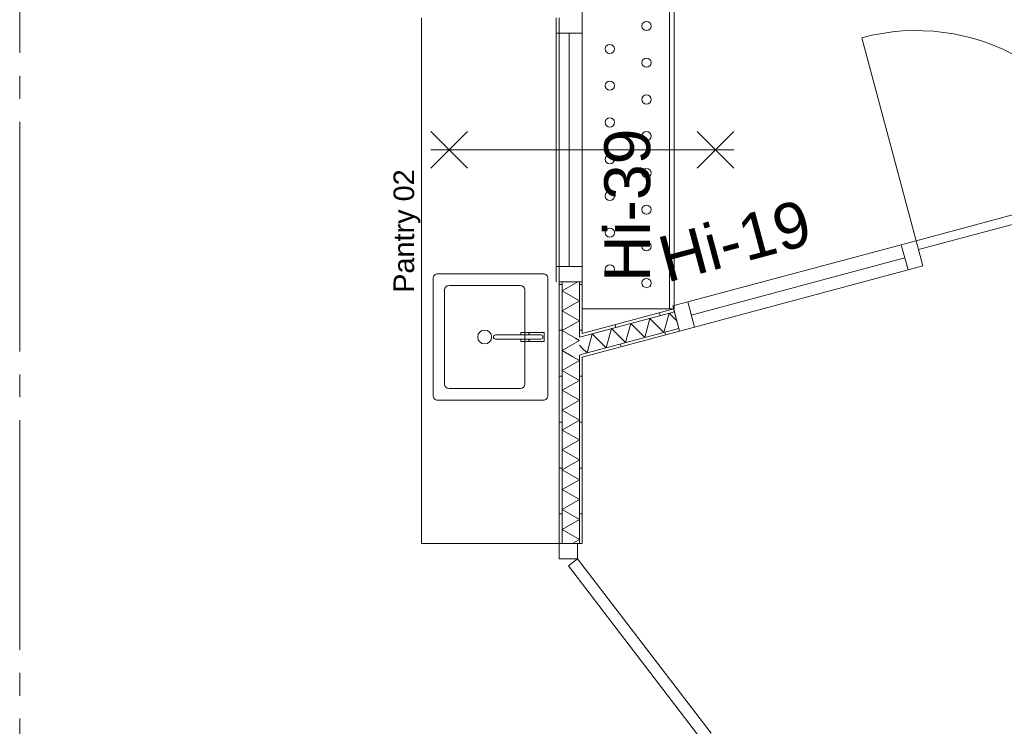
# Model space of a CAD drawing. Header units: millimetres. Extents: x 10 to 584, y 10 to 831.
# Tile 10 of 79: x 150 to 193, y 394 to 425. Entities that reach past the tile are written whole.
import ezdxf
from ezdxf.xclip import XClip

# ---------------------------------------------------------------- set-up
doc = ezdxf.new("R2010")
doc.units = ezdxf.units.MM
doc.header["$MEASUREMENT"] = 0
doc.header["$XCLIPFRAME"] = 0
doc.linetypes.add('B0204', pattern=[13, 10, -1, 1, -1])
doc.linetypes.add('Wipeout_Contour', pattern=[1000, 0, -1000])
for name, color, linetype in [('22 NC Binnenwanden', 7, 'Continuous'), ('22 NC Binnenwanden Deuren', 7, 'Continuous'), ('22 NC Binnenwanden Deurlabels', 7, 'Continuous'), ('22 NC Binnenwanden Doorsnede-arcering', 7, 'Continuous'), ('22 NC Binnenwanden Laagscheidingslijnen', 7, 'Continuous'), ('22 NC Binnenwanden Raamlabels', 7, 'Continuous'), ('22 NC Binnenwanden Ramen', 7, 'Continuous'), ('73 Keuken', 7, 'Continuous'), ('74 Sanitair', 7, 'Continuous'), ('82 Interieur', 7, 'Continuous'), ('82 Interieur Afdek-arcering', 7, 'Continuous'), ('A Stramien', 7, 'Continuous')]:
    doc.layers.add(name, color=color, linetype=linetype)
doc.styles.add('GENERATED_STYLE_1', font='txt')
pattern_1 = [(105, (78, 259.1879), (1.931852, 0.517638), [])]
pattern_2 = [(180, (78, 259.1879), (0, 2), [])]

# ---------------------------------------------------------------- blocks, each defined once
blk = doc.blocks.new('*X448')
at = {"layer": '22 NC Binnenwanden Doorsnede-arcering', "color": 7, "linetype": 'Continuous', "lineweight": 0}
blk.add_line((174.5, 410.414), (174.375, 410.539), dxfattribs=at)
blk = doc.blocks.new('*X449')
at = {"layer": '22 NC Binnenwanden Doorsnede-arcering', "color": 7, "linetype": 'Continuous', "lineweight": 0}
for p, q in [((177.221, 410.875), (177.445, 411.711)), ((178.058, 411.099), (177.445, 411.711)), ((178.058, 411.099), (178.282, 411.936)), ((178.623, 411.595), (178.282, 411.936)), ((175.548, 410.427), (175.772, 411.263)), ((176.385, 410.651), (175.772, 411.263)), ((176.385, 410.651), (176.609, 411.487)), ((177.221, 410.875), (176.609, 411.487)), ((174.712, 410.202), (174.936, 411.039)), ((175.548, 410.427), (174.936, 411.039)), ((174.712, 410.202), (174.5, 410.414))]:
    blk.add_line(p, q, dxfattribs=at)
blk = doc.blocks.new('*X491')
at = {"layer": '22 NC Binnenwanden Doorsnede-arcering', "color": 7, "linetype": 'Continuous', "lineweight": 0}
for p, q in [((174.375, 409.876), (174.096, 410.037)), ((174.375, 409.876), (173.625, 409.443)), ((174.375, 409.01), (173.625, 409.443)), ((174.375, 409.01), (173.625, 408.577)), ((174.375, 408.144), (173.625, 408.577)), ((174.375, 408.144), (173.625, 407.711)), ((174.375, 407.278), (173.625, 407.711)), ((174.375, 407.278), (173.625, 406.845)), ((174.375, 406.412), (173.625, 406.845)), ((174.375, 406.412), (173.625, 405.979)), ((174.375, 405.546), (173.625, 405.979)), ((174.375, 405.546), (173.625, 405.113)), ((174.375, 404.68), (173.625, 405.113)), ((174.375, 404.68), (173.625, 404.247)), ((174.375, 403.814), (173.625, 404.247)), ((174.375, 403.814), (173.625, 403.381)), ((174.375, 402.948), (173.625, 403.381)), ((174.375, 402.948), (173.625, 402.515)), ((174.375, 402.082), (173.625, 402.515)), ((174.375, 402.082), (174.056, 401.898))]:
    blk.add_line(p, q, dxfattribs=at)
blk = doc.blocks.new('*X493')
at = {"layer": '22 NC Binnenwanden Doorsnede-arcering', "color": 7, "linetype": 'Continuous', "lineweight": 0}
for p, q in [((174.375, 410.742), (174.202, 410.842)), ((174.375, 410.742), (173.625, 410.309)), ((174.096, 410.037), (173.625, 410.309))]:
    blk.add_line(p, q, dxfattribs=at)
blk = doc.blocks.new('*X494')
at = {"layer": '22 NC Binnenwanden Doorsnede-arcering', "color": 7, "linetype": 'Continuous', "lineweight": 0}
for p, q in [((174.301, 413.298), (173.625, 412.907)), ((174.375, 412.474), (173.625, 412.907)), ((174.375, 412.474), (173.625, 412.041)), ((174.375, 411.608), (173.625, 412.041)), ((174.375, 411.608), (173.625, 411.175)), ((174.202, 410.842), (173.625, 411.175))]:
    blk.add_line(p, q, dxfattribs=at)
blk = doc.blocks.new('Drawing_2_2', base_point=(78, 259.188))
at = {"layer": '22 NC Binnenwanden Doorsnede-arcering', "linetype": 'Continuous', "lineweight": 0, "true_color": 0x000000}
h = blk.add_hatch(dxfattribs=at)
h.set_pattern_fill('930_Lijnen_vert_200_0002', color=18, style=0, pattern_type=2)
h.set_pattern_definition(pattern_2)
h.paths.add_polyline_path([(173.625, 413.298), (173.5, 413.298), (173.5, 401.898), (173.625, 401.898)])
h = blk.add_hatch(dxfattribs=at)
h.set_pattern_fill('930_Lijnen_vert_200_0002', color=18, style=0, pattern_type=2)
h.set_pattern_definition(pattern_2)
h.paths.add_polyline_path([(174.5, 413.298), (174.375, 413.298), (174.375, 411.018), (174.5, 411.052)])
h = blk.add_hatch(dxfattribs=at)
h.set_pattern_fill('930_Lijnen_vert_200_0002', color=18, style=0, pattern_type=2)
h.set_pattern_definition(pattern_1)
h.paths.add_polyline_path([(178.709, 411.273), (174.5, 410.146), (174.5, 410.016), (178.741, 411.153)])
h = blk.add_hatch(dxfattribs=at)
h.set_pattern_fill('930_Lijnen_vert_200_0002', color=18, style=0, pattern_type=2)
h.set_pattern_definition(pattern_2)
h.paths.add_polyline_path([(174.375, 411.018), (174.375, 410.889), (174.5, 410.922), (174.5, 411.052)])
h = blk.add_hatch(dxfattribs=at)
h.set_pattern_fill('930_Lijnen_vert_200_0002', color=18, style=0, pattern_type=2)
h.set_pattern_definition(pattern_2)
h.paths.add_polyline_path([(174.375, 410.112), (174.375, 409.983), (174.5, 410.016), (174.5, 410.146)])
h = blk.add_hatch(dxfattribs=at)
h.set_pattern_fill('930_Lijnen_vert_200_0002', color=18, style=0, pattern_type=2)
h.set_pattern_definition(pattern_2)
h.paths.add_polyline_path([(174.5, 410.016), (174.375, 409.983), (174.375, 401.898), (174.5, 401.898)])
at = {"layer": '22 NC Binnenwanden', "color": 1, "linetype": 'Continuous', "lineweight": 0}
for p, q in [((173.625, 413.298), (173.5, 413.298)), ((174.375, 413.298), (173.625, 413.298)), ((174.5, 413.298), (174.375, 413.298)), ((178.741, 411.153), (178.709, 411.273)), ((173.5, 401.898), (173.625, 401.898)), ((173.625, 401.898), (174.3, 401.898)), ((174.3, 401.898), (174.375, 401.898)), ((174.375, 401.898), (174.5, 401.898))]:
    blk.add_line(p, q, dxfattribs=at)
at = {"layer": '22 NC Binnenwanden', "color": 1, "linetype": 'Continuous', "lineweight": 0, "flags": 128}
for points in [[(173.5, 413.298), (173.5, 401.898)], [(174.5, 411.052), (174.5, 413.298)], [(174.5, 410.016), (178.741, 411.153)], [(174.5, 401.898), (174.5, 410.016)]]:
    blk.add_lwpolyline(points, dxfattribs=at)
at = {"layer": '22 NC Binnenwanden Deuren', "color": 1, "linetype": 'Continuous', "lineweight": 0}
for p, q in [((189.044, 415.093), (186.674, 423.936)), ((197.887, 417.463), (189.044, 415.093)), ((189.147, 414.707), (197.99, 417.077)), ((189.044, 415.093), (188.396, 414.92)), ((189.339, 413.992), (189.044, 415.093)), ((189.044, 415.093), (189.147, 414.707)), ((188.396, 414.92), (179.093, 412.427)), ((188.396, 414.92), (188.691, 413.819)), ((179.249, 411.848), (188.552, 414.34)), ((188.691, 413.819), (189.339, 413.992)), ((179.388, 411.326), (179.093, 412.427)), ((178.741, 411.153), (178.709, 411.273)), ((178.741, 411.153), (178.709, 411.273)), ((178.741, 411.153), (179.388, 411.326)), ((173.5, 401.898), (173.5, 401.228)), ((174.3, 401.898), (173.5, 401.898)), ((173.5, 401.898), (173.625, 401.898)), ((173.5, 401.898), (173.625, 401.898)), ((173.625, 401.898), (174.3, 401.898)), ((173.625, 401.898), (174.3, 401.898)), ((174.3, 401.228), (174.3, 401.898)), ((174.3, 401.898), (174.375, 401.898)), ((174.375, 401.898), (174.5, 401.898)), ((173.5, 401.228), (174.3, 401.228)), ((174.3, 401.228), (173.903, 400.924)), ((180.111, 393.645), (174.3, 401.228)), ((173.903, 400.924), (179.714, 393.341))]:
    blk.add_line(p, q, dxfattribs=at)
at = {"layer": '22 NC Binnenwanden Deuren', "color": 1, "linetype": 'Continuous', "lineweight": 0, "flags": 128}
blk.add_lwpolyline([(188.691, 413.819), (179.388, 411.326), (179.093, 412.427), (188.396, 414.92)], close=True, dxfattribs=at)
at = {"layer": '22 NC Binnenwanden Deuren', "color": 1, "linetype": 'Continuous', "lineweight": 0}
blk.add_arc((189.044, 415.093), 9.155, 15, 105, dxfattribs=at)
at = {"layer": '22 NC Binnenwanden Laagscheidingslijnen', "color": 9, "linetype": 'Continuous', "lineweight": 0}
for p, q in [((173.625, 401.898), (173.625, 413.298)), ((174.375, 410.889), (174.375, 413.298)), ((174.5, 410.146), (178.709, 411.273)), ((174.5, 410.922), (174.375, 410.889)), ((174.5, 410.922), (174.375, 410.889)), ((174.375, 410.112), (174.5, 410.146)), ((174.375, 410.112), (174.5, 410.146)), ((174.375, 401.898), (174.375, 410.112))]:
    blk.add_line(p, q, dxfattribs=at)
at = {"layer": '22 NC Binnenwanden Ramen', "color": 1, "linetype": 'Continuous', "lineweight": 0}
for p, q in [((173.36, 424.128), (173.36, 424.798)), ((174.5, 424.798), (174.5, 424.128)), ((174.5, 424.128), (173.36, 424.128)), ((173.36, 413.968), (173.36, 424.128)), ((173.93, 424.128), (173.93, 413.968)), ((174.5, 424.128), (174.5, 413.968)), ((169.5, 419.848), (167.9, 418.248)), ((169.5, 418.248), (167.9, 419.848)), ((179.5, 419.848), (181.1, 418.248)), ((179.5, 418.248), (181.1, 419.848)), ((173.36, 413.298), (173.36, 413.968)), ((173.36, 413.968), (174.5, 413.968)), ((174.5, 413.968), (174.5, 413.298)), ((173.625, 413.298), (173.5, 413.298)), ((173.625, 413.298), (173.5, 413.298)), ((174.375, 413.298), (173.625, 413.298)), ((174.375, 413.298), (173.625, 413.298)), ((174.5, 413.298), (174.375, 413.298)), ((174.5, 413.298), (174.375, 413.298))]:
    blk.add_line(p, q, dxfattribs=at)
at = {"layer": '22 NC Binnenwanden Ramen', "color": 9, "linetype": 'Continuous', "lineweight": 0}
for p, q in [((173.5, 424.798), (173.5, 413.298)), ((174.5, 424.798), (174.5, 413.298))]:
    blk.add_line(p, q, dxfattribs=at)
at = {"layer": '74 Sanitair', "color": 1, "linetype": 'Continuous', "lineweight": 0}
for p, q in [((167.5, 424.798), (167.5, 419.798)), ((173.5, 424.798), (173.5, 419.798)), ((167.5, 419.798), (167.5, 413.798)), ((173.5, 419.798), (173.5, 413.798)), ((167.5, 407.898), (167.5, 401.898)), ((173.5, 407.898), (173.5, 401.898)), ((167.5, 401.898), (173.5, 401.898))]:
    blk.add_line(p, q, dxfattribs=at)
at = {"layer": '82 Interieur', "color": 1, "linetype": 'Continuous', "lineweight": 0}
for p, q in [((167.5, 413.898), (167.5, 407.898)), ((173.5, 413.898), (173.5, 407.898)), ((168.5, 412.948), (168.5, 408.848)), ((171.8, 413.148), (168.7, 413.148)), ((172, 408.848), (172, 412.948)), ((168.7, 408.648), (171.8, 408.648))]:
    blk.add_line(p, q, dxfattribs=at)
at = {"layer": '82 Interieur', "color": 1, "linetype": 'Continuous', "lineweight": 0, "flags": 128}
for points in [[(168, 413.448), (168, 408.348, 0.414214), (168.2, 408.148), (172.8, 408.148, 0.414214), (173, 408.348), (173, 413.448, 0.414214), (172.8, 413.648), (168.2, 413.648, 0.414214)], [(170.721, 410.988, 1), (170.722, 410.808), (172.7, 410.808, 1), (172.7, 410.988)], [(172.19, 411.098), (172.19, 410.988), (172.7, 410.988, -1), (172.7, 410.808), (172.19, 410.808), (172.19, 410.698), (172.84, 410.698), (172.84, 411.098)]]:
    blk.add_lwpolyline(points, format="xyb", close=True, dxfattribs=at)
for points in [[(171.83, 411.095), (171.83, 410.988), (172.18, 410.988), (172.18, 411.095)], [(171.83, 410.701), (172.18, 410.701), (172.18, 410.808), (171.83, 410.808)]]:
    blk.add_lwpolyline(points, close=True, dxfattribs=at)
at = {"layer": '82 Interieur', "color": 94, "linetype": 'Continuous', "lineweight": 0}
for centre in [(177.3, 424.446), (175.7, 423.445), (177.3, 422.846), (175.7, 421.845), (177.3, 421.246), (175.7, 420.245), (177.3, 419.646), (175.7, 418.645), (177.3, 418.046), (175.7, 417.045), (177.3, 416.446), (175.7, 415.445), (177.3, 414.846), (175.7, 413.845), (177.3, 413.246)]:
    blk.add_circle(centre, 0.2, dxfattribs=at)
at = {"layer": '82 Interieur', "color": 1, "linetype": 'Continuous', "lineweight": 0}
blk.add_circle((170.25, 410.898), 0.3, dxfattribs=at)
for centre, start, end in [((168.7, 412.948), 90, 180), ((171.8, 412.948), 0, 90), ((168.7, 408.848), 180, 270), ((171.8, 408.848), 270, 0)]:
    blk.add_arc(centre, 0.2, start, end, dxfattribs=at)
blk.add_point((168.5, 412.948), dxfattribs=at)
at = {"layer": 'A Stramien', "color": 9, "linetype": 'B0204', "lineweight": 0}
blk.add_line((150, 784.271), (150, 233.204), dxfattribs=at)
at = {"layer": '73 Keuken', "color": 4, "linetype": 'Continuous', "lineweight": 0}
for name in ['*X494', '*X493', '*X448', '*X491']:
    blk.add_blockref(name, (0, 0), dxfattribs=at)
at = {"layer": '22 NC Binnenwanden Raamlabels', "color": 2, "linetype": 'Continuous', "lineweight": 0, "insert": (175.457, 413.298), "char_height": 2, "attachment_point": 1, "rotation": 90, "style": 'GENERATED_STYLE_1'}
blk.add_mtext('\\A1;{\\pql;\\fArial|b0|i0|c0|p38;Hi-39}', dxfattribs=at)
at = {"layer": '82 Interieur', "color": 2, "linetype": 'Continuous', "lineweight": 0, "insert": (167.451, 412.823), "char_height": 0.9, "attachment_point": 7, "rotation": 90, "style": 'GENERATED_STYLE_1'}
blk.add_mtext('\\A1;{\\pql;\\fArial|b0|i0|c0|p38;Pantry 0\\fArial|b0|i0|c0|p38;2}', dxfattribs=at)
at = {"color": 254, "linetype": 'Wipeout_Contour', "lineweight": 0, "ltscale": 1857.896497}
blk.add_wipeout([(178.5, 412.123), (178.5, 445.488), (178.3, 445.488), (178.3, 412.123)], dxfattribs=at).dxf.layer = '82 Interieur Afdek-arcering'
at = {"layer": '82 Interieur', "color": 2, "linetype": 'Continuous', "lineweight": 0, "flags": 128}
for points in [[(178.3, 445.488), (178.3, 412.123)], [(178.5, 412.123), (178.5, 445.488)], [(178.3, 412.123), (178.5, 412.123)]]:
    blk.add_lwpolyline(points, dxfattribs=at)
at = {"color": 254, "linetype": 'Wipeout_Contour', "lineweight": 0, "ltscale": 1857.896497}
blk.add_wipeout([(178.5, 412.123), (178.5, 445.488), (178.3, 445.488), (178.3, 412.123)], dxfattribs=at).dxf.layer = '82 Interieur Afdek-arcering'
at = {"layer": '22 NC Binnenwanden Doorsnede-arcering', "linetype": 'Continuous', "lineweight": 0, "true_color": 0x000000}
h = blk.add_hatch(dxfattribs=at)
h.set_pattern_fill('930_Lijnen_vert_200_0002', color=18, style=0, pattern_type=2)
h.set_pattern_definition(pattern_1)
h.paths.add_polyline_path([(174.5, 411.052), (174.5, 410.922), (178.515, 411.998), (178.482, 412.119)])
at = {"layer": '22 NC Binnenwanden', "color": 1, "linetype": 'Continuous', "lineweight": 0}
for p, q in [((178.515, 411.998), (178.482, 412.119)), ((178.709, 411.273), (178.515, 411.998))]:
    blk.add_line(p, q, dxfattribs=at)
at = {"layer": '22 NC Binnenwanden', "color": 1, "linetype": 'Continuous', "lineweight": 0, "flags": 128}
blk.add_lwpolyline([(178.482, 412.119), (174.5, 411.052)], dxfattribs=at)
at = {"layer": '22 NC Binnenwanden Deuren', "color": 1, "linetype": 'Continuous', "lineweight": 0}
for p, q in [((179.093, 412.427), (178.446, 412.254)), ((178.446, 412.254), (178.741, 411.153)), ((178.515, 411.998), (178.482, 412.119)), ((178.515, 411.998), (178.482, 412.119)), ((178.709, 411.273), (178.515, 411.998)), ((178.709, 411.273), (178.515, 411.998))]:
    blk.add_line(p, q, dxfattribs=at)
at = {"layer": '22 NC Binnenwanden Laagscheidingslijnen', "color": 9, "linetype": 'Continuous', "lineweight": 0}
blk.add_line((174.5, 410.922), (178.515, 411.998), dxfattribs=at)
at = {"layer": '22 NC Binnenwanden Ramen', "color": 1, "linetype": 'Continuous', "lineweight": 0}
blk.add_line((167.9, 419.048), (181.1, 419.048), dxfattribs=at)
at = {"layer": '82 Interieur', "color": 1, "linetype": 'Continuous', "lineweight": 0, "flags": 128}
blk.add_lwpolyline([(178.5, 445.688), (178.5, 412.123), (174.5, 412.123), (174.5, 445.688)], close=True, dxfattribs=at)
at = {"layer": '82 Interieur', "color": 2, "linetype": 'Continuous', "lineweight": 0, "flags": 128}
for points in [[(178.3, 445.488), (178.3, 412.123)], [(178.5, 412.123), (178.5, 445.488)], [(178.3, 412.123), (178.5, 412.123)]]:
    blk.add_lwpolyline(points, dxfattribs=at)
at = {"layer": '73 Keuken', "color": 4, "linetype": 'Continuous', "lineweight": 0}
blk.add_blockref('*X449', (0, 0), dxfattribs=at)
at = {"layer": '22 NC Binnenwanden Deurlabels', "color": 2, "linetype": 'Continuous', "lineweight": 0, "insert": (178.184, 413.232), "char_height": 2, "attachment_point": 7, "rotation": 15, "style": 'GENERATED_STYLE_1'}
blk.add_mtext('\\A1;{\\pql;\\fArial|b0|i0|c0|p38;Hi-19}', dxfattribs=at)

msp = doc.modelspace()

# ---------------------------------------------------------------- block references
at = {"color": 4, "linetype": 'Continuous', "lineweight": 0}
ref = msp.add_blockref('Drawing_2_2', (78, 259.188), dxfattribs=at)
XClip(ref).set_block_clipping_path([(30, 141.736842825), (586.5626696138, 806.4087291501)])

doc.saveas('drawing.dxf')
